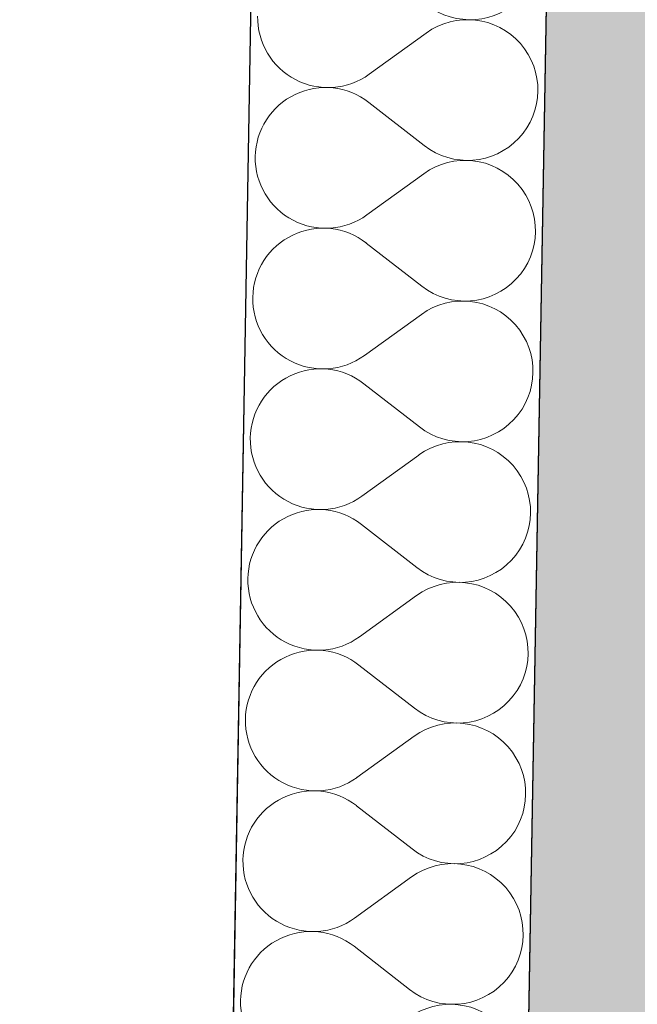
# Model space of a CAD drawing. Header units: millimetres. Extents: x -23738 to 4435, y -2716 to 20653.
# Tile 42 of 160: x -20642 to -20308, y 6985 to 7519. Entities that reach past the tile are written whole.
import ezdxf

# ---------------------------------------------------------------- set-up
doc = ezdxf.new("R2010")
doc.units = ezdxf.units.MM
doc.header["$MEASUREMENT"] = 0
doc.linetypes.add('Wipeout_Contour', pattern=[1000, 0, -1000])
for name, color, linetype in [('9._POHLED ZÁPADNÍ_2_Konstrukce - nosné', 7, 'Continuous'), ('9._POHLED ZÁPADNÍ_2_Nové_Konstrukce - nosné', 7, 'Continuous'), ('9._POHLED ZÁPADNÍ_2_Nové_Výplně – Řezové', 7, 'Continuous'), ('9._POHLED ZÁPADNÍ_2_Výplně – Řezové', 7, 'Continuous'), ('9._POHLED ZÁPADNÍ_2_VÝTAH VAR 1', 7, 'Continuous')]:
    doc.layers.add(name, color=color, linetype=linetype)

# ---------------------------------------------------------------- blocks, each defined once
blk = doc.blocks.new('*X4', base_point=(-24533.14, -6254.22))
at = {"layer": '9._POHLED ZÁPADNÍ_2_Nové_Výplně – Řezové', "color": 21, "linetype": 'Continuous', "lineweight": 20, "true_color": 0xffaaaa}
for p, q in [((-20513.13, 7520.63), (-20513.08, 7517.91)), ((-20513.08, 7517.91), (-20512.83, 7515.2)), ((-20512.83, 7515.2), (-20512.4, 7512.51)), ((-20417.22, 7514.28), (-20419.59, 7512.93)), ((-20414.77, 7515.46), (-20417.22, 7514.28)), ((-20412.24, 7516.46), (-20414.77, 7515.46)), ((-20409.65, 7517.27), (-20412.24, 7516.46)), ((-20407, 7517.9), (-20409.65, 7517.27)), ((-20404.31, 7518.34), (-20407, 7517.9)), ((-20401.6, 7518.59), (-20404.31, 7518.34)), ((-20398.88, 7518.64), (-20401.6, 7518.59)), ((-20396.17, 7518.49), (-20398.88, 7518.64)), ((-20393.47, 7518.16), (-20396.17, 7518.49)), ((-20390.8, 7517.63), (-20393.47, 7518.16)), ((-20388.17, 7516.91), (-20390.8, 7517.63)), ((-20385.61, 7516.01), (-20388.17, 7516.91)), ((-20383.11, 7514.93), (-20385.61, 7516.01)), ((-20380.7, 7513.67), (-20383.11, 7514.93)), ((-20378.38, 7512.24), (-20380.7, 7513.67)), ((-20512.4, 7512.51), (-20511.77, 7509.87)), ((-20511.77, 7509.87), (-20510.96, 7507.27)), ((-20421.85, 7511.42), (-20452.72, 7489.09)), ((-20419.59, 7512.93), (-20421.85, 7511.42)), ((-20376.18, 7510.65), (-20378.38, 7512.24)), ((-20374.09, 7508.91), (-20376.18, 7510.65)), ((-20372.13, 7507.02), (-20374.09, 7508.91)), ((-20510.96, 7507.27), (-20509.96, 7504.74)), ((-20509.96, 7504.74), (-20508.78, 7502.29)), ((-20370.31, 7505), (-20372.13, 7507.02)), ((-20368.64, 7502.85), (-20370.31, 7505)), ((-20508.78, 7502.29), (-20507.44, 7499.92)), ((-20507.44, 7499.92), (-20505.92, 7497.66)), ((-20505.92, 7497.66), (-20504.25, 7495.51)), ((-20367.13, 7500.59), (-20368.64, 7502.85)), ((-20365.78, 7498.23), (-20367.13, 7500.59)), ((-20364.6, 7495.77), (-20365.78, 7498.23)), ((-20504.25, 7495.51), (-20502.43, 7493.49)), ((-20502.43, 7493.49), (-20500.47, 7491.6)), ((-20363.61, 7493.24), (-20364.6, 7495.77)), ((-20362.79, 7490.65), (-20363.61, 7493.24)), ((-20500.47, 7491.6), (-20498.38, 7489.86)), ((-20498.38, 7489.86), (-20496.18, 7488.27)), ((-20496.18, 7488.27), (-20493.86, 7486.84)), ((-20457.34, 7486.23), (-20454.98, 7487.58)), ((-20454.98, 7487.58), (-20452.72, 7489.09)), ((-20362.16, 7488), (-20362.79, 7490.65)), ((-20361.73, 7485.31), (-20362.16, 7488)), ((-20493.86, 7486.84), (-20491.45, 7485.59)), ((-20491.45, 7485.59), (-20488.95, 7484.5)), ((-20488.95, 7484.5), (-20486.39, 7483.6)), ((-20486.39, 7483.6), (-20483.76, 7482.88)), ((-20481.11, 7481.58), (-20483.79, 7481.15)), ((-20483.76, 7482.88), (-20481.09, 7482.35)), ((-20478.4, 7481.83), (-20481.11, 7481.58)), ((-20481.09, 7482.35), (-20478.39, 7482.02)), ((-20475.68, 7481.87), (-20478.4, 7481.83)), ((-20478.39, 7482.02), (-20475.68, 7481.87)), ((-20475.68, 7481.87), (-20472.96, 7481.93)), ((-20472.96, 7481.73), (-20475.68, 7481.87)), ((-20472.96, 7481.93), (-20470.25, 7482.17)), ((-20470.26, 7481.39), (-20472.96, 7481.73)), ((-20470.25, 7482.17), (-20467.56, 7482.61)), ((-20467.56, 7482.61), (-20464.92, 7483.24)), ((-20464.92, 7483.24), (-20462.32, 7484.05)), ((-20462.32, 7484.05), (-20459.79, 7485.05)), ((-20459.79, 7485.05), (-20457.34, 7486.23)), ((-20361.48, 7482.6), (-20361.73, 7485.31)), ((-20361.43, 7479.88), (-20361.48, 7482.6)), ((-20494.02, 7477.54), (-20496.39, 7476.2)), ((-20491.57, 7478.72), (-20494.02, 7477.54)), ((-20489.04, 7479.71), (-20491.57, 7478.72)), ((-20486.44, 7480.52), (-20489.04, 7479.71)), ((-20483.79, 7481.15), (-20486.44, 7480.52)), ((-20467.59, 7480.86), (-20470.26, 7481.39)), ((-20464.97, 7480.14), (-20467.59, 7480.86)), ((-20462.41, 7479.23), (-20464.97, 7480.14)), ((-20459.91, 7478.14), (-20462.41, 7479.23)), ((-20457.5, 7476.88), (-20459.91, 7478.14)), ((-20455.19, 7475.45), (-20457.5, 7476.88)), ((-20361.92, 7474.47), (-20361.58, 7477.17)), ((-20361.58, 7477.17), (-20361.43, 7479.88)), ((-20502.82, 7471.2), (-20504.71, 7469.24)), ((-20500.8, 7473.02), (-20502.82, 7471.2)), ((-20498.65, 7474.68), (-20500.8, 7473.02)), ((-20496.39, 7476.2), (-20498.65, 7474.68)), ((-20452.98, 7473.86), (-20455.19, 7475.45)), ((-20422.91, 7450.47), (-20452.98, 7473.86)), ((-20363.17, 7469.17), (-20362.45, 7471.8)), ((-20362.45, 7471.8), (-20361.92, 7474.47)), ((-20506.45, 7467.15), (-20508.05, 7464.94)), ((-20504.71, 7469.24), (-20506.45, 7467.15)), ((-20365.15, 7464.11), (-20364.07, 7466.61)), ((-20364.07, 7466.61), (-20363.17, 7469.17)), ((-20510.73, 7460.22), (-20511.82, 7457.72)), ((-20509.47, 7462.63), (-20510.73, 7460.22)), ((-20508.05, 7464.94), (-20509.47, 7462.63)), ((-20367.84, 7459.39), (-20366.42, 7461.7)), ((-20366.42, 7461.7), (-20365.15, 7464.11)), ((-20512.72, 7455.16), (-20513.44, 7452.53)), ((-20511.82, 7457.72), (-20512.72, 7455.16)), ((-20373.07, 7453.14), (-20371.18, 7455.09)), ((-20371.18, 7455.09), (-20369.44, 7457.18)), ((-20369.44, 7457.18), (-20367.84, 7459.39)), ((-20513.97, 7449.87), (-20514.31, 7447.17)), ((-20513.44, 7452.53), (-20513.97, 7449.87)), ((-20422.91, 7450.47), (-20420.7, 7448.88)), ((-20379.5, 7448.14), (-20377.24, 7449.65)), ((-20377.24, 7449.65), (-20375.09, 7451.32)), ((-20375.09, 7451.32), (-20373.07, 7453.14)), ((-20514.31, 7447.17), (-20514.46, 7444.45)), ((-20514.46, 7444.45), (-20514.41, 7441.73)), ((-20420.7, 7448.88), (-20418.39, 7447.45)), ((-20418.39, 7447.45), (-20415.98, 7446.19)), ((-20415.98, 7446.19), (-20413.48, 7445.1)), ((-20413.48, 7445.1), (-20410.92, 7444.2)), ((-20389.45, 7443.81), (-20386.85, 7444.62)), ((-20386.85, 7444.62), (-20384.32, 7445.62)), ((-20384.32, 7445.62), (-20381.87, 7446.79)), ((-20381.87, 7446.79), (-20379.5, 7448.14)), ((-20514.41, 7441.73), (-20514.16, 7439.02)), ((-20514.16, 7439.02), (-20513.73, 7436.34)), ((-20416.1, 7439.28), (-20418.55, 7438.1)), ((-20413.57, 7440.28), (-20416.1, 7439.28)), ((-20410.97, 7441.09), (-20413.57, 7440.28)), ((-20408.33, 7441.72), (-20410.97, 7441.09)), ((-20410.92, 7444.2), (-20408.3, 7443.48)), ((-20405.64, 7442.16), (-20408.33, 7441.72)), ((-20408.3, 7443.48), (-20405.63, 7442.94)), ((-20402.93, 7442.41), (-20405.64, 7442.16)), ((-20405.63, 7442.94), (-20402.93, 7442.6)), ((-20402.93, 7442.6), (-20400.21, 7442.46)), ((-20400.21, 7442.46), (-20402.93, 7442.41)), ((-20400.21, 7442.46), (-20397.49, 7442.51)), ((-20397.5, 7442.32), (-20400.21, 7442.46)), ((-20394.8, 7441.98), (-20397.5, 7442.32)), ((-20397.49, 7442.51), (-20394.78, 7442.75)), ((-20392.13, 7441.45), (-20394.8, 7441.98)), ((-20394.78, 7442.75), (-20392.1, 7443.18)), ((-20389.5, 7440.73), (-20392.13, 7441.45)), ((-20392.1, 7443.18), (-20389.45, 7443.81)), ((-20386.94, 7439.83), (-20389.5, 7440.73)), ((-20384.44, 7438.75), (-20386.94, 7439.83)), ((-20513.73, 7436.34), (-20513.1, 7433.69)), ((-20513.1, 7433.69), (-20512.28, 7431.09)), ((-20423.17, 7435.24), (-20454.04, 7412.92)), ((-20420.91, 7436.75), (-20423.17, 7435.24)), ((-20418.55, 7438.1), (-20420.91, 7436.75)), ((-20382.03, 7437.49), (-20384.44, 7438.75)), ((-20379.71, 7436.06), (-20382.03, 7437.49)), ((-20377.51, 7434.47), (-20379.71, 7436.06)), ((-20375.42, 7432.73), (-20377.51, 7434.47)), ((-20512.28, 7431.09), (-20511.29, 7428.56)), ((-20511.29, 7428.56), (-20510.11, 7426.11)), ((-20373.46, 7430.84), (-20375.42, 7432.73)), ((-20371.64, 7428.82), (-20373.46, 7430.84)), ((-20369.97, 7426.67), (-20371.64, 7428.82)), ((-20510.11, 7426.11), (-20508.76, 7423.74)), ((-20508.76, 7423.74), (-20507.25, 7421.48)), ((-20368.45, 7424.41), (-20369.97, 7426.67)), ((-20367.11, 7422.05), (-20368.45, 7424.41)), ((-20507.25, 7421.48), (-20505.58, 7419.34)), ((-20505.58, 7419.34), (-20503.76, 7417.31)), ((-20365.93, 7419.59), (-20367.11, 7422.05)), ((-20364.93, 7417.06), (-20365.93, 7419.59)), ((-20503.76, 7417.31), (-20501.8, 7415.43)), ((-20501.8, 7415.43), (-20499.71, 7413.68)), ((-20499.71, 7413.68), (-20497.5, 7412.09)), ((-20456.3, 7411.4), (-20454.04, 7412.92)), ((-20364.12, 7414.47), (-20364.93, 7417.06)), ((-20363.49, 7411.82), (-20364.12, 7414.47)), ((-20497.5, 7412.09), (-20495.19, 7410.67)), ((-20495.19, 7410.67), (-20492.78, 7409.41)), ((-20492.78, 7409.41), (-20490.28, 7408.32)), ((-20490.28, 7408.32), (-20487.72, 7407.42)), ((-20487.72, 7407.42), (-20485.09, 7406.7)), ((-20468.89, 7406.43), (-20466.24, 7407.06)), ((-20466.24, 7407.06), (-20463.65, 7407.88)), ((-20463.65, 7407.88), (-20461.12, 7408.88)), ((-20461.12, 7408.88), (-20458.67, 7410.05)), ((-20458.67, 7410.05), (-20456.3, 7411.4)), ((-20363.06, 7409.13), (-20363.49, 7411.82)), ((-20362.81, 7406.42), (-20363.06, 7409.13)), ((-20492.9, 7402.54), (-20495.35, 7401.36)), ((-20490.37, 7403.53), (-20492.9, 7402.54)), ((-20487.77, 7404.35), (-20490.37, 7403.53)), ((-20485.12, 7404.97), (-20487.77, 7404.35)), ((-20482.44, 7405.41), (-20485.12, 7404.97)), ((-20485.09, 7406.7), (-20482.42, 7406.18)), ((-20479.73, 7405.65), (-20482.44, 7405.41)), ((-20482.42, 7406.18), (-20479.72, 7405.84)), ((-20477.01, 7405.7), (-20479.73, 7405.65)), ((-20479.72, 7405.84), (-20477.01, 7405.7)), ((-20477.01, 7405.7), (-20474.29, 7405.75)), ((-20474.29, 7405.55), (-20477.01, 7405.7)), ((-20474.29, 7405.75), (-20471.58, 7405.99)), ((-20471.59, 7405.21), (-20474.29, 7405.55)), ((-20468.92, 7404.68), (-20471.59, 7405.21)), ((-20471.58, 7405.99), (-20468.89, 7406.43)), ((-20466.3, 7403.96), (-20468.92, 7404.68)), ((-20463.73, 7403.05), (-20466.3, 7403.96)), ((-20461.24, 7401.97), (-20463.73, 7403.05)), ((-20458.83, 7400.7), (-20461.24, 7401.97)), ((-20362.91, 7400.99), (-20362.76, 7403.7)), ((-20362.76, 7403.7), (-20362.81, 7406.42)), ((-20502.13, 7396.84), (-20504.15, 7395.02)), ((-20499.98, 7398.51), (-20502.13, 7396.84)), ((-20497.72, 7400.02), (-20499.98, 7398.51)), ((-20495.35, 7401.36), (-20497.72, 7400.02)), ((-20456.52, 7399.27), (-20458.83, 7400.7)), ((-20454.31, 7397.68), (-20456.52, 7399.27)), ((-20424.24, 7374.3), (-20454.31, 7397.68)), ((-20363.77, 7395.62), (-20363.24, 7398.29)), ((-20363.24, 7398.29), (-20362.91, 7400.99)), ((-20507.78, 7390.97), (-20509.37, 7388.77)), ((-20506.04, 7393.06), (-20507.78, 7390.97)), ((-20504.15, 7395.02), (-20506.04, 7393.06)), ((-20365.4, 7390.43), (-20364.49, 7393)), ((-20364.49, 7393), (-20363.77, 7395.62)), ((-20510.8, 7386.45), (-20512.06, 7384.04)), ((-20509.37, 7388.77), (-20510.8, 7386.45)), ((-20367.74, 7385.52), (-20366.48, 7387.94)), ((-20366.48, 7387.94), (-20365.4, 7390.43)), ((-20513.15, 7381.55), (-20514.05, 7378.98)), ((-20512.06, 7384.04), (-20513.15, 7381.55)), ((-20372.51, 7378.91), (-20370.76, 7381)), ((-20370.76, 7381), (-20369.17, 7383.21)), ((-20369.17, 7383.21), (-20367.74, 7385.52)), ((-20514.77, 7376.36), (-20515.3, 7373.69)), ((-20514.05, 7378.98), (-20514.77, 7376.36)), ((-20378.57, 7373.47), (-20376.42, 7375.14)), ((-20376.42, 7375.14), (-20374.4, 7376.96)), ((-20374.4, 7376.96), (-20372.51, 7378.91)), ((-20515.64, 7370.99), (-20515.78, 7368.27)), ((-20515.3, 7373.69), (-20515.64, 7370.99)), ((-20424.24, 7374.3), (-20422.03, 7372.7)), ((-20422.03, 7372.7), (-20419.72, 7371.27)), ((-20419.72, 7371.27), (-20417.31, 7370.01)), ((-20417.31, 7370.01), (-20414.81, 7368.92)), ((-20385.65, 7369.44), (-20383.19, 7370.61)), ((-20383.19, 7370.61), (-20380.83, 7371.96)), ((-20380.83, 7371.96), (-20378.57, 7373.47)), ((-20515.78, 7368.27), (-20515.73, 7365.55)), ((-20515.73, 7365.55), (-20515.49, 7362.84)), ((-20412.3, 7364.92), (-20414.9, 7364.1)), ((-20414.81, 7368.92), (-20412.25, 7368.02)), ((-20409.65, 7365.54), (-20412.3, 7364.92)), ((-20412.25, 7368.02), (-20409.62, 7367.3)), ((-20406.97, 7365.98), (-20409.65, 7365.54)), ((-20409.62, 7367.3), (-20406.96, 7366.77)), ((-20404.26, 7366.23), (-20406.97, 7365.98)), ((-20406.96, 7366.77), (-20404.26, 7366.43)), ((-20404.26, 7366.43), (-20401.54, 7366.28)), ((-20401.54, 7366.28), (-20404.26, 7366.23)), ((-20401.54, 7366.28), (-20398.82, 7366.33)), ((-20398.82, 7366.14), (-20401.54, 7366.28)), ((-20398.82, 7366.33), (-20396.11, 7366.57)), ((-20396.12, 7365.8), (-20398.82, 7366.14)), ((-20393.45, 7365.27), (-20396.12, 7365.8)), ((-20396.11, 7366.57), (-20393.42, 7367)), ((-20390.83, 7364.55), (-20393.45, 7365.27)), ((-20393.42, 7367), (-20390.78, 7367.63)), ((-20388.26, 7363.65), (-20390.83, 7364.55)), ((-20390.78, 7367.63), (-20388.18, 7368.44)), ((-20388.18, 7368.44), (-20385.65, 7369.44)), ((-20515.49, 7362.84), (-20515.05, 7360.16)), ((-20515.05, 7360.16), (-20514.43, 7357.51)), ((-20424.5, 7359.06), (-20455.37, 7336.74)), ((-20422.24, 7360.57), (-20424.5, 7359.06)), ((-20419.88, 7361.92), (-20422.24, 7360.57)), ((-20417.43, 7363.1), (-20419.88, 7361.92)), ((-20414.9, 7364.1), (-20417.43, 7363.1)), ((-20385.77, 7362.57), (-20388.26, 7363.65)), ((-20383.36, 7361.31), (-20385.77, 7362.57)), ((-20381.04, 7359.88), (-20383.36, 7361.31)), ((-20378.83, 7358.29), (-20381.04, 7359.88)), ((-20514.43, 7357.51), (-20513.61, 7354.91)), ((-20513.61, 7354.91), (-20512.62, 7352.38)), ((-20376.74, 7356.55), (-20378.83, 7358.29)), ((-20374.79, 7354.66), (-20376.74, 7356.55)), ((-20372.97, 7352.64), (-20374.79, 7354.66)), ((-20512.62, 7352.38), (-20511.44, 7349.93)), ((-20511.44, 7349.93), (-20510.09, 7347.57)), ((-20371.3, 7350.49), (-20372.97, 7352.64)), ((-20369.78, 7348.23), (-20371.3, 7350.49)), ((-20368.43, 7345.87), (-20369.78, 7348.23)), ((-20510.09, 7347.57), (-20508.58, 7345.3)), ((-20508.58, 7345.3), (-20506.91, 7343.16)), ((-20506.91, 7343.16), (-20505.09, 7341.13)), ((-20367.26, 7343.41), (-20368.43, 7345.87)), ((-20366.26, 7340.88), (-20367.26, 7343.41)), ((-20505.09, 7341.13), (-20503.13, 7339.25)), ((-20503.13, 7339.25), (-20501.04, 7337.5)), ((-20365.45, 7338.29), (-20366.26, 7340.88)), ((-20364.82, 7335.64), (-20365.45, 7338.29)), ((-20501.04, 7337.5), (-20498.83, 7335.91)), ((-20498.83, 7335.91), (-20496.52, 7334.49)), ((-20496.52, 7334.49), (-20494.11, 7333.23)), ((-20494.11, 7333.23), (-20491.61, 7332.14)), ((-20464.98, 7331.7), (-20462.45, 7332.7)), ((-20462.45, 7332.7), (-20459.99, 7333.87)), ((-20459.99, 7333.87), (-20457.63, 7335.22)), ((-20457.63, 7335.22), (-20455.37, 7336.74)), ((-20364.38, 7332.95), (-20364.82, 7335.64)), ((-20364.14, 7330.25), (-20364.38, 7332.95)), ((-20491.69, 7327.35), (-20494.23, 7326.36)), ((-20489.1, 7328.17), (-20491.69, 7327.35)), ((-20491.61, 7332.14), (-20489.04, 7331.24)), ((-20486.45, 7328.79), (-20489.1, 7328.17)), ((-20489.04, 7331.24), (-20486.42, 7330.52)), ((-20483.76, 7329.23), (-20486.45, 7328.79)), ((-20486.42, 7330.52), (-20483.75, 7330)), ((-20481.05, 7329.47), (-20483.76, 7329.23)), ((-20483.75, 7330), (-20481.05, 7329.66)), ((-20481.05, 7329.66), (-20478.33, 7329.52)), ((-20478.33, 7329.52), (-20481.05, 7329.47)), ((-20478.33, 7329.52), (-20475.61, 7329.57)), ((-20475.62, 7329.37), (-20478.33, 7329.52)), ((-20472.92, 7329.03), (-20475.62, 7329.37)), ((-20475.61, 7329.57), (-20472.9, 7329.81)), ((-20470.25, 7328.5), (-20472.92, 7329.03)), ((-20472.9, 7329.81), (-20470.22, 7330.25)), ((-20467.63, 7327.78), (-20470.25, 7328.5)), ((-20470.22, 7330.25), (-20467.57, 7330.88)), ((-20465.06, 7326.87), (-20467.63, 7327.78)), ((-20467.57, 7330.88), (-20464.98, 7331.7)), ((-20364.23, 7324.81), (-20364.09, 7327.53)), ((-20364.09, 7327.53), (-20364.14, 7330.25)), ((-20501.31, 7322.33), (-20503.45, 7320.66)), ((-20499.04, 7323.84), (-20501.31, 7322.33)), ((-20496.68, 7325.18), (-20499.04, 7323.84)), ((-20494.23, 7326.36), (-20496.68, 7325.18)), ((-20462.57, 7325.79), (-20465.06, 7326.87)), ((-20460.16, 7324.52), (-20462.57, 7325.79)), ((-20457.84, 7323.09), (-20460.16, 7324.52)), ((-20455.64, 7321.5), (-20457.84, 7323.09)), ((-20365.1, 7319.44), (-20364.57, 7322.11)), ((-20364.57, 7322.11), (-20364.23, 7324.81)), ((-20507.37, 7316.88), (-20509.11, 7314.79)), ((-20505.48, 7318.84), (-20507.37, 7316.88)), ((-20503.45, 7320.66), (-20505.48, 7318.84)), ((-20425.56, 7298.12), (-20455.64, 7321.5)), ((-20366.73, 7314.25), (-20365.82, 7316.82)), ((-20365.82, 7316.82), (-20365.1, 7319.44)), ((-20510.7, 7312.59), (-20512.13, 7310.27)), ((-20509.11, 7314.79), (-20510.7, 7312.59)), ((-20369.07, 7309.35), (-20367.81, 7311.76)), ((-20367.81, 7311.76), (-20366.73, 7314.25)), ((-20513.39, 7307.86), (-20514.48, 7305.37)), ((-20512.13, 7310.27), (-20513.39, 7307.86)), ((-20372.09, 7304.82), (-20370.5, 7307.03)), ((-20370.5, 7307.03), (-20369.07, 7309.35)), ((-20515.38, 7302.8), (-20516.1, 7300.18)), ((-20514.48, 7305.37), (-20515.38, 7302.8)), ((-20377.75, 7298.96), (-20375.72, 7300.78)), ((-20375.72, 7300.78), (-20373.84, 7302.74)), ((-20373.84, 7302.74), (-20372.09, 7304.82)), ((-20516.63, 7297.51), (-20516.97, 7294.81)), ((-20516.1, 7300.18), (-20516.63, 7297.51)), ((-20425.56, 7298.12), (-20423.36, 7296.52)), ((-20423.36, 7296.52), (-20421.04, 7295.09)), ((-20421.04, 7295.09), (-20418.63, 7293.83)), ((-20384.52, 7294.43), (-20382.16, 7295.78)), ((-20382.16, 7295.78), (-20379.9, 7297.29)), ((-20379.9, 7297.29), (-20377.75, 7298.96)), ((-20516.97, 7294.81), (-20517.11, 7292.09)), ((-20517.11, 7292.09), (-20517.06, 7289.37)), ((-20418.63, 7293.83), (-20416.14, 7292.74)), ((-20416.14, 7292.74), (-20413.58, 7291.84)), ((-20413.58, 7291.84), (-20410.95, 7291.12)), ((-20408.3, 7289.8), (-20410.98, 7289.37)), ((-20410.95, 7291.12), (-20408.28, 7290.59)), ((-20405.59, 7290.05), (-20408.3, 7289.8)), ((-20408.28, 7290.59), (-20405.58, 7290.25)), ((-20402.87, 7290.1), (-20405.59, 7290.05)), ((-20405.58, 7290.25), (-20402.87, 7290.1)), ((-20402.87, 7290.1), (-20400.15, 7290.15)), ((-20400.15, 7289.96), (-20402.87, 7290.1)), ((-20400.15, 7290.15), (-20397.44, 7290.39)), ((-20397.45, 7289.62), (-20400.15, 7289.96)), ((-20394.78, 7289.09), (-20397.45, 7289.62)), ((-20397.44, 7290.39), (-20394.75, 7290.83)), ((-20394.75, 7290.83), (-20392.11, 7291.45)), ((-20392.11, 7291.45), (-20389.51, 7292.26)), ((-20389.51, 7292.26), (-20386.98, 7293.26)), ((-20386.98, 7293.26), (-20384.52, 7294.43)), ((-20517.06, 7289.37), (-20516.82, 7286.66)), ((-20516.82, 7286.66), (-20516.38, 7283.98)), ((-20423.57, 7284.39), (-20425.83, 7282.88)), ((-20421.21, 7285.74), (-20423.57, 7284.39)), ((-20418.76, 7286.92), (-20421.21, 7285.74)), ((-20416.22, 7287.92), (-20418.76, 7286.92)), ((-20413.63, 7288.74), (-20416.22, 7287.92)), ((-20410.98, 7289.37), (-20413.63, 7288.74)), ((-20392.16, 7288.38), (-20394.78, 7289.09)), ((-20389.59, 7287.47), (-20392.16, 7288.38)), ((-20387.1, 7286.39), (-20389.59, 7287.47)), ((-20384.69, 7285.13), (-20387.1, 7286.39)), ((-20382.37, 7283.7), (-20384.69, 7285.13)), ((-20516.38, 7283.98), (-20515.76, 7281.33)), ((-20515.76, 7281.33), (-20514.94, 7278.73)), ((-20425.83, 7282.88), (-20456.7, 7260.56)), ((-20380.16, 7282.11), (-20382.37, 7283.7)), ((-20378.07, 7280.37), (-20380.16, 7282.11)), ((-20376.11, 7278.48), (-20378.07, 7280.37)), ((-20514.94, 7278.73), (-20513.94, 7276.2)), ((-20513.94, 7276.2), (-20512.77, 7273.75)), ((-20512.77, 7273.75), (-20511.42, 7271.39)), ((-20374.29, 7276.46), (-20376.11, 7278.48)), ((-20372.62, 7274.31), (-20374.29, 7276.46)), ((-20371.11, 7272.05), (-20372.62, 7274.31)), ((-20511.42, 7271.39), (-20509.91, 7269.13)), ((-20509.91, 7269.13), (-20508.24, 7266.98)), ((-20369.76, 7269.69), (-20371.11, 7272.05)), ((-20368.59, 7267.24), (-20369.76, 7269.69)), ((-20508.24, 7266.98), (-20506.42, 7264.96)), ((-20506.42, 7264.96), (-20504.46, 7263.07)), ((-20504.46, 7263.07), (-20502.37, 7261.33)), ((-20367.59, 7264.7), (-20368.59, 7267.24)), ((-20366.78, 7262.11), (-20367.59, 7264.7)), ((-20502.37, 7261.33), (-20500.16, 7259.74)), ((-20500.16, 7259.74), (-20497.85, 7258.31)), ((-20497.85, 7258.31), (-20495.43, 7257.05)), ((-20463.78, 7256.52), (-20461.32, 7257.69)), ((-20461.32, 7257.69), (-20458.96, 7259.04)), ((-20458.96, 7259.04), (-20456.7, 7260.56)), ((-20366.15, 7259.46), (-20366.78, 7262.11)), ((-20365.71, 7256.78), (-20366.15, 7259.46)), ((-20495.43, 7257.05), (-20492.94, 7255.97)), ((-20492.94, 7255.97), (-20490.37, 7255.06)), ((-20487.78, 7252.61), (-20490.43, 7251.99)), ((-20490.37, 7255.06), (-20487.75, 7254.35)), ((-20485.09, 7253.05), (-20487.78, 7252.61)), ((-20487.75, 7254.35), (-20485.08, 7253.82)), ((-20482.38, 7253.29), (-20485.09, 7253.05)), ((-20485.08, 7253.82), (-20482.38, 7253.48)), ((-20482.38, 7253.48), (-20479.66, 7253.34)), ((-20479.66, 7253.34), (-20482.38, 7253.29)), ((-20479.66, 7253.34), (-20476.94, 7253.39)), ((-20476.95, 7253.19), (-20479.66, 7253.34)), ((-20474.25, 7252.85), (-20476.95, 7253.19)), ((-20476.94, 7253.39), (-20474.23, 7253.64)), ((-20471.58, 7252.32), (-20474.25, 7252.85)), ((-20474.23, 7253.64), (-20471.55, 7254.07)), ((-20468.96, 7251.6), (-20471.58, 7252.32)), ((-20471.55, 7254.07), (-20468.9, 7254.7)), ((-20468.9, 7254.7), (-20466.31, 7255.52)), ((-20466.31, 7255.52), (-20463.78, 7256.52)), ((-20365.47, 7254.07), (-20365.71, 7256.78)), ((-20365.42, 7251.35), (-20365.47, 7254.07)), ((-20500.37, 7247.66), (-20502.63, 7246.15)), ((-20498.01, 7249.01), (-20500.37, 7247.66)), ((-20495.55, 7250.18), (-20498.01, 7249.01)), ((-20493.02, 7251.18), (-20495.55, 7250.18)), ((-20490.43, 7251.99), (-20493.02, 7251.18)), ((-20466.39, 7250.69), (-20468.96, 7251.6)), ((-20463.9, 7249.61), (-20466.39, 7250.69)), ((-20461.49, 7248.35), (-20463.9, 7249.61)), ((-20459.17, 7246.91), (-20461.49, 7248.35)), ((-20456.97, 7245.32), (-20459.17, 7246.91)), ((-20365.9, 7245.93), (-20365.56, 7248.63)), ((-20365.56, 7248.63), (-20365.42, 7251.35)), ((-20506.81, 7242.66), (-20508.69, 7240.7)), ((-20504.78, 7244.48), (-20506.81, 7242.66)), ((-20502.63, 7246.15), (-20504.78, 7244.48)), ((-20426.89, 7221.94), (-20456.97, 7245.32)), ((-20367.15, 7240.64), (-20366.43, 7243.26)), ((-20366.43, 7243.26), (-20365.9, 7245.93)), ((-20512.03, 7236.41), (-20513.46, 7234.09)), ((-20510.44, 7238.61), (-20512.03, 7236.41)), ((-20508.69, 7240.7), (-20510.44, 7238.61)), ((-20369.14, 7235.58), (-20368.05, 7238.07)), ((-20368.05, 7238.07), (-20367.15, 7240.64)), ((-20514.72, 7231.68), (-20515.8, 7229.19)), ((-20513.46, 7234.09), (-20514.72, 7231.68)), ((-20371.83, 7230.85), (-20370.4, 7233.17)), ((-20370.4, 7233.17), (-20369.14, 7235.58)), ((-20516.71, 7226.62), (-20517.43, 7224)), ((-20515.8, 7229.19), (-20516.71, 7226.62)), ((-20377.05, 7224.6), (-20375.16, 7226.56)), ((-20375.16, 7226.56), (-20373.42, 7228.64)), ((-20373.42, 7228.64), (-20371.83, 7230.85)), ((-20517.96, 7221.33), (-20518.3, 7218.63)), ((-20517.43, 7224), (-20517.96, 7221.33)), ((-20426.89, 7221.94), (-20424.69, 7220.35)), ((-20424.69, 7220.35), (-20422.37, 7218.91)), ((-20383.49, 7219.6), (-20381.22, 7221.11)), ((-20381.22, 7221.11), (-20379.08, 7222.78)), ((-20379.08, 7222.78), (-20377.05, 7224.6)), ((-20518.3, 7218.63), (-20518.44, 7215.91)), ((-20518.44, 7215.91), (-20518.39, 7213.19)), ((-20422.37, 7218.91), (-20419.96, 7217.65)), ((-20419.96, 7217.65), (-20417.47, 7216.57)), ((-20417.47, 7216.57), (-20414.9, 7215.66)), ((-20414.9, 7215.66), (-20412.28, 7214.94)), ((-20412.28, 7214.94), (-20409.61, 7214.41)), ((-20396.08, 7214.65), (-20393.43, 7215.27)), ((-20393.43, 7215.27), (-20390.84, 7216.08)), ((-20390.84, 7216.08), (-20388.31, 7217.08)), ((-20388.31, 7217.08), (-20385.85, 7218.25)), ((-20385.85, 7218.25), (-20383.49, 7219.6)), ((-20518.39, 7213.19), (-20518.15, 7210.48)), ((-20518.15, 7210.48), (-20517.71, 7207.8)), ((-20420.08, 7210.74), (-20422.54, 7209.57)), ((-20417.55, 7211.74), (-20420.08, 7210.74)), ((-20414.96, 7212.56), (-20417.55, 7211.74)), ((-20412.31, 7213.19), (-20414.96, 7212.56)), ((-20409.63, 7213.62), (-20412.31, 7213.19)), ((-20406.92, 7213.87), (-20409.63, 7213.62)), ((-20409.61, 7214.41), (-20406.91, 7214.07)), ((-20404.2, 7213.92), (-20406.92, 7213.87)), ((-20406.91, 7214.07), (-20404.2, 7213.92)), ((-20404.2, 7213.92), (-20401.48, 7213.97)), ((-20401.48, 7213.78), (-20404.2, 7213.92)), ((-20401.48, 7213.97), (-20398.77, 7214.21)), ((-20398.78, 7213.44), (-20401.48, 7213.78)), ((-20396.11, 7212.91), (-20398.78, 7213.44)), ((-20398.77, 7214.21), (-20396.08, 7214.65)), ((-20393.49, 7212.2), (-20396.11, 7212.91)), ((-20390.92, 7211.29), (-20393.49, 7212.2)), ((-20388.42, 7210.21), (-20390.92, 7211.29)), ((-20386.01, 7208.95), (-20388.42, 7210.21)), ((-20517.71, 7207.8), (-20517.08, 7205.15)), ((-20517.08, 7205.15), (-20516.27, 7202.56)), ((-20427.16, 7206.7), (-20458.03, 7184.38)), ((-20424.9, 7208.22), (-20427.16, 7206.7)), ((-20422.54, 7209.57), (-20424.9, 7208.22)), ((-20383.7, 7207.52), (-20386.01, 7208.95)), ((-20381.49, 7205.93), (-20383.7, 7207.52)), ((-20379.4, 7204.19), (-20381.49, 7205.93)), ((-20516.27, 7202.56), (-20515.27, 7200.02)), ((-20515.27, 7200.02), (-20514.1, 7197.57)), ((-20377.44, 7202.3), (-20379.4, 7204.19)), ((-20375.62, 7200.28), (-20377.44, 7202.3)), ((-20373.95, 7198.13), (-20375.62, 7200.28)), ((-20514.1, 7197.57), (-20512.75, 7195.21)), ((-20512.75, 7195.21), (-20511.24, 7192.95)), ((-20372.44, 7195.87), (-20373.95, 7198.13)), ((-20371.09, 7193.51), (-20372.44, 7195.87)), ((-20511.24, 7192.95), (-20509.56, 7190.8)), ((-20509.56, 7190.8), (-20507.75, 7188.78)), ((-20507.75, 7188.78), (-20505.79, 7186.89)), ((-20369.92, 7191.06), (-20371.09, 7193.51)), ((-20368.92, 7188.53), (-20369.92, 7191.06)), ((-20368.1, 7185.93), (-20368.92, 7188.53)), ((-20505.79, 7186.89), (-20503.7, 7185.15)), ((-20503.7, 7185.15), (-20501.49, 7183.56)), ((-20501.49, 7183.56), (-20499.17, 7182.13)), ((-20460.29, 7182.86), (-20458.03, 7184.38)), ((-20367.48, 7183.28), (-20368.1, 7185.93)), ((-20367.04, 7180.6), (-20367.48, 7183.28)), ((-20499.17, 7182.13), (-20496.76, 7180.87)), ((-20496.76, 7180.87), (-20494.27, 7179.79)), ((-20494.27, 7179.79), (-20491.7, 7178.88)), ((-20491.7, 7178.88), (-20489.08, 7178.17)), ((-20489.08, 7178.17), (-20486.41, 7177.64)), ((-20486.41, 7177.64), (-20483.71, 7177.3)), ((-20475.56, 7177.46), (-20472.88, 7177.89)), ((-20472.88, 7177.89), (-20470.23, 7178.52)), ((-20470.23, 7178.52), (-20467.63, 7179.34)), ((-20467.63, 7179.34), (-20465.1, 7180.34)), ((-20465.1, 7180.34), (-20462.65, 7181.52)), ((-20462.65, 7181.52), (-20460.29, 7182.86)), ((-20366.8, 7177.89), (-20367.04, 7180.6)), ((-20366.75, 7175.17), (-20366.8, 7177.89)), ((-20499.34, 7172.83), (-20501.7, 7171.48)), ((-20496.88, 7174), (-20499.34, 7172.83)), ((-20494.35, 7175), (-20496.88, 7174)), ((-20491.75, 7175.81), (-20494.35, 7175)), ((-20489.11, 7176.43), (-20491.75, 7175.81)), ((-20486.42, 7176.87), (-20489.11, 7176.43)), ((-20483.71, 7177.11), (-20486.42, 7176.87)), ((-20483.71, 7177.3), (-20480.99, 7177.16)), ((-20480.99, 7177.16), (-20483.71, 7177.11)), ((-20480.99, 7177.16), (-20478.27, 7177.21)), ((-20478.27, 7177.01), (-20480.99, 7177.16)), ((-20478.27, 7177.21), (-20475.56, 7177.46)), ((-20475.57, 7176.67), (-20478.27, 7177.01)), ((-20472.91, 7176.14), (-20475.57, 7176.67)), ((-20470.28, 7175.42), (-20472.91, 7176.14)), ((-20467.72, 7174.52), (-20470.28, 7175.42)), ((-20465.22, 7173.43), (-20467.72, 7174.52)), ((-20462.81, 7172.17), (-20465.22, 7173.43)), ((-20367.23, 7169.75), (-20366.89, 7172.45)), ((-20366.89, 7172.45), (-20366.75, 7175.17)), ((-20506.11, 7168.3), (-20508.13, 7166.48)), ((-20503.96, 7169.97), (-20506.11, 7168.3)), ((-20501.7, 7171.48), (-20503.96, 7169.97)), ((-20460.5, 7170.74), (-20462.81, 7172.17)), ((-20458.29, 7169.14), (-20460.5, 7170.74)), ((-20428.22, 7145.76), (-20458.29, 7169.14)), ((-20368.48, 7164.46), (-20367.76, 7167.08)), ((-20367.76, 7167.08), (-20367.23, 7169.75)), ((-20511.77, 7162.44), (-20513.36, 7160.23)), ((-20510.02, 7164.52), (-20511.77, 7162.44)), ((-20508.13, 7166.48), (-20510.02, 7164.52)), ((-20370.47, 7159.4), (-20369.38, 7161.89)), ((-20369.38, 7161.89), (-20368.48, 7164.46)), ((-20514.79, 7157.91), (-20516.05, 7155.5)), ((-20513.36, 7160.23), (-20514.79, 7157.91)), ((-20373.16, 7154.67), (-20371.73, 7156.99)), ((-20371.73, 7156.99), (-20370.47, 7159.4)), ((-20517.13, 7153.01), (-20518.04, 7150.44)), ((-20516.05, 7155.5), (-20517.13, 7153.01)), ((-20376.49, 7150.38), (-20374.75, 7152.47)), ((-20374.75, 7152.47), (-20373.16, 7154.67)), ((-20518.76, 7147.82), (-20519.29, 7145.15)), ((-20518.04, 7150.44), (-20518.76, 7147.82)), ((-20428.22, 7145.76), (-20426.01, 7144.17)), ((-20382.55, 7144.93), (-20380.4, 7146.6)), ((-20380.4, 7146.6), (-20378.38, 7148.42)), ((-20378.38, 7148.42), (-20376.49, 7150.38)), ((-20519.62, 7142.45), (-20519.77, 7139.73)), ((-20519.29, 7145.15), (-20519.62, 7142.45)), ((-20426.01, 7144.17), (-20423.7, 7142.74)), ((-20423.7, 7142.74), (-20421.29, 7141.47)), ((-20421.29, 7141.47), (-20418.8, 7140.39)), ((-20418.8, 7140.39), (-20416.23, 7139.48)), ((-20392.17, 7139.91), (-20389.63, 7140.9)), ((-20389.63, 7140.9), (-20387.18, 7142.08)), ((-20387.18, 7142.08), (-20384.82, 7143.42)), ((-20384.82, 7143.42), (-20382.55, 7144.93)), ((-20519.77, 7139.73), (-20519.72, 7137.01)), ((-20519.72, 7137.01), (-20519.47, 7134.3)), ((-20418.88, 7135.56), (-20421.41, 7134.56)), ((-20416.29, 7136.38), (-20418.88, 7135.56)), ((-20413.64, 7137.01), (-20416.29, 7136.38)), ((-20416.23, 7139.48), (-20413.61, 7138.76)), ((-20410.95, 7137.45), (-20413.64, 7137.01)), ((-20413.61, 7138.76), (-20410.94, 7138.23)), ((-20408.24, 7137.69), (-20410.95, 7137.45)), ((-20410.94, 7138.23), (-20408.24, 7137.89)), ((-20408.24, 7137.89), (-20405.52, 7137.74)), ((-20405.52, 7137.74), (-20408.24, 7137.69)), ((-20405.52, 7137.74), (-20402.8, 7137.79)), ((-20402.81, 7137.6), (-20405.52, 7137.74)), ((-20400.11, 7137.26), (-20402.81, 7137.6)), ((-20402.8, 7137.79), (-20400.09, 7138.03)), ((-20397.44, 7136.74), (-20400.11, 7137.26)), ((-20400.09, 7138.03), (-20397.41, 7138.47)), ((-20394.81, 7136.02), (-20397.44, 7136.74)), ((-20397.41, 7138.47), (-20394.76, 7139.09)), ((-20392.25, 7135.12), (-20394.81, 7136.02)), ((-20394.76, 7139.09), (-20392.17, 7139.91)), ((-20389.75, 7134.03), (-20392.25, 7135.12)), ((-20519.47, 7134.3), (-20519.04, 7131.62)), ((-20519.04, 7131.62), (-20518.41, 7128.97)), ((-20428.49, 7130.52), (-20459.36, 7108.2)), ((-20426.23, 7132.04), (-20428.49, 7130.52)), ((-20423.86, 7133.39), (-20426.23, 7132.04)), ((-20421.41, 7134.56), (-20423.86, 7133.39)), ((-20387.34, 7132.77), (-20389.75, 7134.03)), ((-20385.03, 7131.35), (-20387.34, 7132.77)), ((-20382.82, 7129.76), (-20385.03, 7131.35)), ((-20380.73, 7128.01), (-20382.82, 7129.76)), ((-20518.41, 7128.97), (-20517.6, 7126.38)), ((-20517.6, 7126.38), (-20516.6, 7123.85)), ((-20378.77, 7126.13), (-20380.73, 7128.01)), ((-20376.95, 7124.1), (-20378.77, 7126.13)), ((-20516.6, 7123.85), (-20515.42, 7121.39)), ((-20515.42, 7121.39), (-20514.08, 7119.03)), ((-20514.08, 7119.03), (-20512.56, 7116.77)), ((-20375.28, 7121.96), (-20376.95, 7124.1)), ((-20373.77, 7119.69), (-20375.28, 7121.96)), ((-20372.42, 7117.33), (-20373.77, 7119.69)), ((-20512.56, 7116.77), (-20510.89, 7114.62)), ((-20510.89, 7114.62), (-20509.07, 7112.6)), ((-20371.24, 7114.88), (-20372.42, 7117.33)), ((-20370.25, 7112.35), (-20371.24, 7114.88)), ((-20509.07, 7112.6), (-20507.11, 7110.71)), ((-20507.11, 7110.71), (-20505.03, 7108.97)), ((-20505.03, 7108.97), (-20502.82, 7107.38)), ((-20369.43, 7109.75), (-20370.25, 7112.35)), ((-20368.8, 7107.1), (-20369.43, 7109.75)), ((-20502.82, 7107.38), (-20500.5, 7105.95)), ((-20500.5, 7105.95), (-20498.09, 7104.69)), ((-20498.09, 7104.69), (-20495.59, 7103.61)), ((-20495.59, 7103.61), (-20493.03, 7102.7)), ((-20471.56, 7102.34), (-20468.96, 7103.16)), ((-20468.96, 7103.16), (-20466.43, 7104.16)), ((-20466.43, 7104.16), (-20463.98, 7105.34)), ((-20463.98, 7105.34), (-20461.62, 7106.69)), ((-20461.62, 7106.69), (-20459.36, 7108.2)), ((-20368.37, 7104.42), (-20368.8, 7107.1)), ((-20368.12, 7101.71), (-20368.37, 7104.42)), ((-20498.21, 7097.82), (-20500.66, 7096.65)), ((-20495.68, 7098.82), (-20498.21, 7097.82)), ((-20493.08, 7099.63), (-20495.68, 7098.82)), ((-20490.43, 7100.26), (-20493.08, 7099.63)), ((-20493.03, 7102.7), (-20490.4, 7101.99)), ((-20487.75, 7100.69), (-20490.43, 7100.26)), ((-20490.4, 7101.99), (-20487.74, 7101.46)), ((-20485.04, 7100.93), (-20487.75, 7100.69)), ((-20487.74, 7101.46), (-20485.04, 7101.12)), ((-20485.04, 7101.12), (-20482.32, 7100.98)), ((-20482.32, 7100.98), (-20485.04, 7100.93)), ((-20482.32, 7100.98), (-20479.6, 7101.03)), ((-20479.6, 7100.83), (-20482.32, 7100.98)), ((-20479.6, 7101.03), (-20476.89, 7101.28)), ((-20476.9, 7100.49), (-20479.6, 7100.83)), ((-20474.23, 7099.96), (-20476.9, 7100.49)), ((-20476.89, 7101.28), (-20474.2, 7101.72)), ((-20471.61, 7099.24), (-20474.23, 7099.96)), ((-20474.2, 7101.72), (-20471.56, 7102.34)), ((-20469.05, 7098.34), (-20471.61, 7099.24)), ((-20466.55, 7097.25), (-20469.05, 7098.34)), ((-20368.22, 7096.27), (-20368.07, 7098.99)), ((-20368.07, 7098.99), (-20368.12, 7101.71)), ((-20505.29, 7093.79), (-20507.44, 7092.12)), ((-20503.03, 7095.3), (-20505.29, 7093.79)), ((-20500.66, 7096.65), (-20503.03, 7095.3)), ((-20464.14, 7095.99), (-20466.55, 7097.25)), ((-20461.83, 7094.56), (-20464.14, 7095.99)), ((-20459.62, 7092.96), (-20461.83, 7094.56)), ((-20429.55, 7069.58), (-20459.62, 7092.96)), ((-20369.09, 7090.9), (-20368.56, 7093.57)), ((-20368.56, 7093.57), (-20368.22, 7096.27)), ((-20511.35, 7088.34), (-20513.1, 7086.26)), ((-20509.46, 7090.3), (-20511.35, 7088.34)), ((-20507.44, 7092.12), (-20509.46, 7090.3)), ((-20370.71, 7085.71), (-20369.81, 7088.28)), ((-20369.81, 7088.28), (-20369.09, 7090.9)), ((-20516.12, 7081.74), (-20517.38, 7079.32)), ((-20514.69, 7084.05), (-20516.12, 7081.74)), ((-20513.1, 7086.26), (-20514.69, 7084.05)), ((-20373.06, 7080.81), (-20371.8, 7083.22)), ((-20371.8, 7083.22), (-20370.71, 7085.71)), ((-20518.46, 7076.83), (-20519.37, 7074.26)), ((-20517.38, 7079.32), (-20518.46, 7076.83)), ((-20377.82, 7074.2), (-20376.08, 7076.29)), ((-20376.08, 7076.29), (-20374.49, 7078.49)), ((-20374.49, 7078.49), (-20373.06, 7080.81)), ((-20520.08, 7071.64), (-20520.61, 7068.97)), ((-20519.37, 7074.26), (-20520.08, 7071.64)), ((-20381.73, 7070.42), (-20379.71, 7072.24)), ((-20379.71, 7072.24), (-20377.82, 7074.2)), ((-20520.95, 7066.27), (-20521.1, 7063.56)), ((-20520.61, 7068.97), (-20520.95, 7066.27)), ((-20429.55, 7069.58), (-20427.34, 7067.99)), ((-20427.34, 7067.99), (-20425.03, 7066.56)), ((-20425.03, 7066.56), (-20422.62, 7065.29)), ((-20390.96, 7064.72), (-20388.51, 7065.9)), ((-20388.51, 7065.9), (-20386.14, 7067.24)), ((-20386.14, 7067.24), (-20383.88, 7068.75)), ((-20383.88, 7068.75), (-20381.73, 7070.42)), ((-20521.1, 7063.56), (-20521.05, 7060.84)), ((-20521.05, 7060.84), (-20520.8, 7058.13)), ((-20422.62, 7065.29), (-20420.13, 7064.21)), ((-20420.13, 7064.21), (-20417.56, 7063.3)), ((-20414.97, 7060.83), (-20417.61, 7060.2)), ((-20417.56, 7063.3), (-20414.94, 7062.58)), ((-20412.28, 7061.27), (-20414.97, 7060.83)), ((-20414.94, 7062.58), (-20412.27, 7062.05)), ((-20409.57, 7061.51), (-20412.28, 7061.27)), ((-20412.27, 7062.05), (-20409.57, 7061.71)), ((-20409.57, 7061.71), (-20406.85, 7061.56)), ((-20406.85, 7061.56), (-20409.57, 7061.51)), ((-20406.85, 7061.56), (-20404.13, 7061.61)), ((-20404.14, 7061.42), (-20406.85, 7061.56)), ((-20401.44, 7061.08), (-20404.14, 7061.42)), ((-20404.13, 7061.61), (-20401.42, 7061.85)), ((-20398.77, 7060.56), (-20401.44, 7061.08)), ((-20401.42, 7061.85), (-20398.74, 7062.29)), ((-20396.14, 7059.84), (-20398.77, 7060.56)), ((-20398.74, 7062.29), (-20396.09, 7062.91)), ((-20396.09, 7062.91), (-20393.49, 7063.73)), ((-20393.49, 7063.73), (-20390.96, 7064.72)), ((-20520.8, 7058.13), (-20520.37, 7055.44)), ((-20520.37, 7055.44), (-20519.74, 7052.79)), ((-20427.55, 7055.86), (-20429.81, 7054.34)), ((-20425.19, 7057.21), (-20427.55, 7055.86)), ((-20422.74, 7058.38), (-20425.19, 7057.21)), ((-20420.21, 7059.38), (-20422.74, 7058.38)), ((-20417.61, 7060.2), (-20420.21, 7059.38)), ((-20393.58, 7058.94), (-20396.14, 7059.84)), ((-20391.08, 7057.85), (-20393.58, 7058.94)), ((-20388.67, 7056.59), (-20391.08, 7057.85)), ((-20386.35, 7055.17), (-20388.67, 7056.59)), ((-20384.15, 7053.58), (-20386.35, 7055.17)), ((-20519.74, 7052.79), (-20518.93, 7050.2)), ((-20518.93, 7050.2), (-20517.93, 7047.67)), ((-20429.81, 7054.34), (-20460.68, 7032.02)), ((-20382.06, 7051.83), (-20384.15, 7053.58)), ((-20380.1, 7049.95), (-20382.06, 7051.83)), ((-20378.28, 7047.92), (-20380.1, 7049.95)), ((-20517.93, 7047.67), (-20516.75, 7045.21)), ((-20516.75, 7045.21), (-20515.4, 7042.85)), ((-20376.61, 7045.78), (-20378.28, 7047.92)), ((-20375.09, 7043.52), (-20376.61, 7045.78)), ((-20515.4, 7042.85), (-20513.89, 7040.59)), ((-20513.89, 7040.59), (-20512.22, 7038.44)), ((-20373.75, 7041.15), (-20375.09, 7043.52)), ((-20372.57, 7038.7), (-20373.75, 7041.15)), ((-20512.22, 7038.44), (-20510.4, 7036.42)), ((-20510.4, 7036.42), (-20508.44, 7034.53)), ((-20508.44, 7034.53), (-20506.35, 7032.79)), ((-20371.57, 7036.17), (-20372.57, 7038.7)), ((-20370.76, 7033.57), (-20371.57, 7036.17)), ((-20506.35, 7032.79), (-20504.15, 7031.2)), ((-20504.15, 7031.2), (-20501.83, 7029.77)), ((-20501.83, 7029.77), (-20499.42, 7028.51)), ((-20499.42, 7028.51), (-20496.92, 7027.43)), ((-20467.76, 7027.98), (-20465.31, 7029.16)), ((-20465.31, 7029.16), (-20462.94, 7030.51)), ((-20462.94, 7030.51), (-20460.68, 7032.02)), ((-20370.13, 7030.92), (-20370.76, 7033.57)), ((-20369.7, 7028.24), (-20370.13, 7030.92)), ((-20494.41, 7023.45), (-20497.01, 7022.64)), ((-20496.92, 7027.43), (-20494.36, 7026.53)), ((-20491.76, 7024.08), (-20494.41, 7023.45)), ((-20494.36, 7026.53), (-20491.73, 7025.81)), ((-20489.08, 7024.51), (-20491.76, 7024.08)), ((-20491.73, 7025.81), (-20489.06, 7025.28)), ((-20486.37, 7024.75), (-20489.08, 7024.51)), ((-20489.06, 7025.28), (-20486.36, 7024.94)), ((-20483.65, 7024.8), (-20486.37, 7024.75)), ((-20486.36, 7024.94), (-20483.65, 7024.8)), ((-20483.65, 7024.8), (-20480.93, 7024.85)), ((-20480.93, 7024.66), (-20483.65, 7024.8)), ((-20480.93, 7024.85), (-20478.22, 7025.1)), ((-20478.23, 7024.32), (-20480.93, 7024.66)), ((-20475.56, 7023.78), (-20478.23, 7024.32)), ((-20478.22, 7025.1), (-20475.53, 7025.54)), ((-20472.94, 7023.06), (-20475.56, 7023.78)), ((-20475.53, 7025.54), (-20472.89, 7026.17)), ((-20470.37, 7022.16), (-20472.94, 7023.06)), ((-20472.89, 7026.17), (-20470.29, 7026.98)), ((-20470.29, 7026.98), (-20467.76, 7027.98)), ((-20369.45, 7025.53), (-20369.7, 7028.24)), ((-20369.4, 7022.81), (-20369.45, 7025.53)), ((-20506.62, 7017.61), (-20508.77, 7015.94)), ((-20504.36, 7019.12), (-20506.62, 7017.61)), ((-20501.99, 7020.47), (-20504.36, 7019.12)), ((-20499.54, 7021.64), (-20501.99, 7020.47)), ((-20497.01, 7022.64), (-20499.54, 7021.64)), ((-20467.88, 7021.07), (-20470.37, 7022.16)), ((-20465.47, 7019.81), (-20467.88, 7021.07)), ((-20463.16, 7018.38), (-20465.47, 7019.81)), ((-20460.95, 7016.79), (-20463.16, 7018.38)), ((-20369.89, 7017.39), (-20369.55, 7020.09)), ((-20369.55, 7020.09), (-20369.4, 7022.81)), ((-20510.79, 7014.12), (-20512.68, 7012.17)), ((-20508.77, 7015.94), (-20510.79, 7014.12)), ((-20430.88, 6993.4), (-20460.95, 7016.79)), ((-20371.13, 7012.1), (-20370.42, 7014.73)), ((-20370.42, 7014.73), (-20369.89, 7017.39)), ((-20516.01, 7007.87), (-20517.44, 7005.56)), ((-20514.42, 7010.08), (-20516.01, 7007.87)), ((-20512.68, 7012.17), (-20514.42, 7010.08)), ((-20374.38, 7004.63), (-20373.12, 7007.04)), ((-20373.12, 7007.04), (-20372.04, 7009.54)), ((-20372.04, 7009.54), (-20371.13, 7012.1)), ((-20518.7, 7003.15), (-20519.79, 7000.65)), ((-20517.44, 7005.56), (-20518.7, 7003.15)), ((-20377.4, 7000.11), (-20375.81, 7002.32)), ((-20375.81, 7002.32), (-20374.38, 7004.63)), ((-20520.69, 6998.08), (-20521.41, 6995.46)), ((-20519.79, 7000.65), (-20520.69, 6998.08)), ((-20381.04, 6996.06), (-20379.15, 6998.02)), ((-20379.15, 6998.02), (-20377.4, 7000.11)), ((-20521.94, 6992.79), (-20522.28, 6990.09)), ((-20521.41, 6995.46), (-20521.94, 6992.79)), ((-20430.88, 6993.4), (-20428.67, 6991.81)), ((-20428.67, 6991.81), (-20426.36, 6990.38)), ((-20389.84, 6989.72), (-20387.47, 6991.06)), ((-20387.47, 6991.06), (-20385.21, 6992.58)), ((-20385.21, 6992.58), (-20383.06, 6994.24)), ((-20383.06, 6994.24), (-20381.04, 6996.06)), ((-20522.28, 6990.09), (-20522.42, 6987.38)), ((-20522.42, 6987.38), (-20522.37, 6984.66)), ((-20426.36, 6990.38), (-20423.95, 6989.12)), ((-20423.95, 6989.12), (-20421.45, 6988.03)), ((-20421.45, 6988.03), (-20418.89, 6987.12)), ((-20418.89, 6987.12), (-20416.26, 6986.4)), ((-20416.26, 6986.4), (-20413.6, 6985.87)), ((-20413.6, 6985.87), (-20410.9, 6985.53)), ((-20405.46, 6985.43), (-20402.75, 6985.67)), ((-20402.75, 6985.67), (-20400.07, 6986.11)), ((-20400.07, 6986.11), (-20397.42, 6986.73)), ((-20397.42, 6986.73), (-20394.82, 6987.55)), ((-20394.82, 6987.55), (-20392.29, 6988.54)), ((-20392.29, 6988.54), (-20389.84, 6989.72)), ((-20410.9, 6985.53), (-20408.18, 6985.38)), ((-20408.18, 6985.38), (-20405.46, 6985.43))]:
    blk.add_line(p, q, dxfattribs=at)
blk = doc.blocks.new('*X18', base_point=(-24533.14, -6254.22))
at = {"layer": '9._POHLED ZÁPADNÍ_2_Nové_Výplně – Řezové', "color": 21, "linetype": 'Continuous', "lineweight": 20, "true_color": 0xffaaaa}
for p, q in [((-20421.85, 7511.42), (-20452.72, 7489.09)), ((-20422.91, 7450.47), (-20452.98, 7473.86)), ((-20423.17, 7435.24), (-20454.04, 7412.92)), ((-20424.24, 7374.3), (-20454.31, 7397.68)), ((-20424.5, 7359.06), (-20455.37, 7336.74)), ((-20425.56, 7298.12), (-20455.64, 7321.5)), ((-20425.83, 7282.88), (-20456.7, 7260.56)), ((-20426.89, 7221.94), (-20456.97, 7245.32)), ((-20427.16, 7206.7), (-20458.03, 7184.38)), ((-20428.22, 7145.76), (-20458.29, 7169.14)), ((-20428.49, 7130.52), (-20459.36, 7108.2)), ((-20429.55, 7069.58), (-20459.62, 7092.96)), ((-20429.81, 7054.34), (-20460.68, 7032.02)), ((-20430.88, 6993.4), (-20460.95, 7016.79))]:
    blk.add_line(p, q, dxfattribs=at)
for centre, start, end in [((-20398.2, 7556.73), 232.1313, 125.8711), ((-20475.04, 7519.96), 179.0012, 305.8711), ((-20399.52, 7480.55), 232.1313, 125.8711), ((-20476.37, 7443.79), 52.1313, 179.0012), ((-20476.37, 7443.79), 179.0012, 305.8711), ((-20400.85, 7404.37), 232.1313, 125.8711), ((-20477.69, 7367.61), 52.1313, 179.0012), ((-20477.69, 7367.61), 179.0012, 305.8711), ((-20402.18, 7328.19), 232.1313, 125.8711), ((-20479.02, 7291.43), 52.1313, 179.0012), ((-20479.02, 7291.43), 179.0012, 305.8711), ((-20403.51, 7252.01), 232.1313, 125.8711), ((-20480.35, 7215.25), 52.1313, 179.0012), ((-20480.35, 7215.25), 179.0012, 305.8711), ((-20404.84, 7175.83), 232.1313, 125.8711), ((-20481.68, 7139.07), 52.1313, 179.0012), ((-20481.68, 7139.07), 179.0012, 305.8711), ((-20406.16, 7099.65), 232.1313, 125.8711), ((-20483.01, 7062.89), 52.1313, 179.0012), ((-20483.01, 7062.89), 179.0012, 305.8711), ((-20407.49, 7023.47), 232.1313, 125.8711), ((-20484.34, 6986.71), 52.1313, 179.0012), ((-20484.34, 6986.71), 179.0012, 305.8711), ((-20408.82, 6947.29), 232.1313, 125.8711)]:
    blk.add_arc(centre, 38.1, start, end, dxfattribs=at)

msp = doc.modelspace()

# ---------------------------------------------------------------- wipeouts: each hides what was drawn before it
at = {"color": 254, "linetype": 'Wipeout_Contour', "lineweight": 0, "ltscale": 108323.765576}
msp.add_wipeout([(-20470.48, 10185.48), (-20571.1, 4413.92), (-20421.12, 4411.3), (-20411.13, 4411.13), (-20313.53, 10008.83)], dxfattribs=at).dxf.layer = '9._POHLED ZÁPADNÍ_2_Nové_Výplně – Řezové'

# ---------------------------------------------------------------- next in the draw order: hatches: boundary and pattern name
at = {"layer": '9._POHLED ZÁPADNÍ_2_Výplně – Řezové', "linetype": 'Continuous', "lineweight": 13}
msp.add_hatch(color=254, dxfattribs=at).paths.add_polyline_path([(-20313.37, 10013.89), (-20411.95, 4415.68), (-20112, 4410.4), (-20020.94, 9581.29)])

# ---------------------------------------------------------------- next in the draw order: linework, layer by layer
at = {"layer": '9._POHLED ZÁPADNÍ_2_Konstrukce - nosné', "color": 7, "linetype": 'Continuous', "lineweight": 50, "flags": 128}
msp.add_lwpolyline([(-20313.37, 10013.89), (-20411.95, 4415.68)], dxfattribs=at)
at = {"layer": '9._POHLED ZÁPADNÍ_2_Nové_Konstrukce - nosné', "color": 1, "linetype": 'Continuous', "lineweight": 25, "flags": 128}
for points in [[(-20470.48, 10185.48), (-20571.1, 4413.92)], [(-20411.13, 4411.13), (-20313.53, 10008.83)]]:
    msp.add_lwpolyline(points, dxfattribs=at)

# ---------------------------------------------------------------- next in the draw order: block references
at = {"layer": '9._POHLED ZÁPADNÍ_2_VÝTAH VAR 1', "color": 9, "linetype": 'Continuous', "lineweight": 13}
msp.add_blockref('*X4', (-24533.14, -6254.22), dxfattribs=at)

# ---------------------------------------------------------------- next in the draw order: wipeouts: each hides what was drawn before it
at = {"color": 254, "linetype": 'Wipeout_Contour', "lineweight": 0, "ltscale": 274303.920399}
msp.add_wipeout([(-20641.96, 349.65), (-20481.93, 349.73), (-20428.28, 3427.35), (-20533.92, 3427.35), (-20533.92, 3677.35), (-20423.92, 3677.35), (-20313.53, 10008.83), (-20473.28, 10024.95), (-20580.69, 3864), (-20570.98, 4415.68), (-20411.95, 4415.68), (-20421.63, 3865.76), (-20580.69, 3864)], dxfattribs=at).dxf.layer = '9._POHLED ZÁPADNÍ_2_Nové_Výplně – Řezové'

# ---------------------------------------------------------------- next in the draw order: linework, layer by layer
at = {"layer": '9._POHLED ZÁPADNÍ_2_Nové_Konstrukce - nosné', "color": 1, "linetype": 'Continuous', "lineweight": 25, "flags": 128}
for points in [[(-20470.48, 10185.48), (-20641.96, 349.65)], [(-20423.92, 3677.35), (-20313.53, 10008.83)]]:
    msp.add_lwpolyline(points, dxfattribs=at)

# ---------------------------------------------------------------- next in the draw order: block references
at = {"layer": '9._POHLED ZÁPADNÍ_2_VÝTAH VAR 1', "color": 9, "linetype": 'Continuous', "lineweight": 13}
msp.add_blockref('*X18', (-24533.14, -6254.22), dxfattribs=at)

doc.saveas('drawing.dxf')
